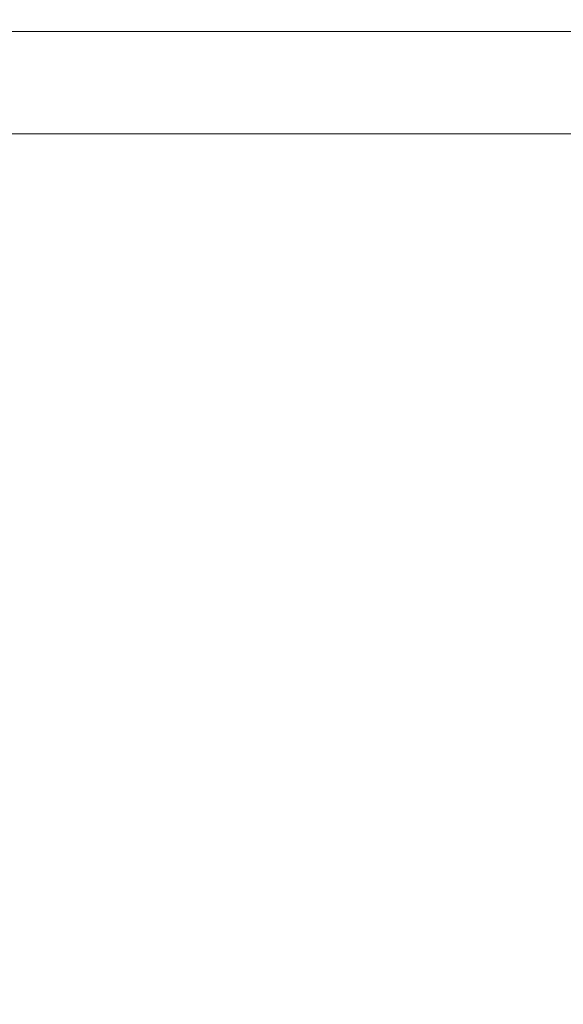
# Model space of a CAD drawing. Header units: millimetres. Extents: x 58537 to 97688, y -8921 to 14216.
# Tile 163 of 189: x 68601 to 68624, y 6589 to 6630. Entities that reach past the tile are written whole.
import ezdxf

# ---------------------------------------------------------------- set-up
doc = ezdxf.new("R2010")
doc.units = ezdxf.units.MM
doc.header["$MEASUREMENT"] = 0
doc.linetypes.add('Wipeout_Contour', pattern=[1000, 0, -1000])
doc.layers.add('Nowe_A-Armatura', color=7, linetype='Continuous')
doc.layers.add('Nowe_A-Wymiary-Zewnętrzne', color=7, linetype='Continuous')
doc.layers.add('Nowe_A-Armatura_Nr_pióra__1', color=7, linetype='Continuous', lineweight=13)
doc.layers.add('Nowe_A-Wymiary-Zewnętrzne_Nr_pióra__46', color=5, linetype='Continuous', lineweight=15)
doc.layers.add('Nowe_A-Wymiary-Zewnętrzne_Nr_pióra__45', color=7, linetype='Continuous', lineweight=15, true_color=0x40a5ff)
doc.layers.add('Nowe_A-Wymiary-Zewnętrzne_Nr_pióra__85', color=7, linetype='Continuous', lineweight=13, true_color=0x80c2ff)
doc.styles.add('STYL_AUTOMATYCZNY_2', font='arial.ttf')
doc.dimstyles.new('STYL_AUTOMATYCZNY__1', dxfattribs={"dimtxt": 125, "dimasz": 47.5, "dimexe": 0.18, "dimexo": 20, "dimgap": 0, "dimtad": 1, "dimdec": 1, "dimlfac": 0.1, "dimzin": 0, "dimdsep": 46, "dimtxsty": 'STYL_AUTOMATYCZNY_2', "dimblk": 'ARROWHEAD_11', "dimblk1": 'ARROWHEAD_11', "dimblk2": 'ARROWHEAD_11', "dimcen": 0.09, "dimclrd": 256, "dimclre": 256, "dimclrt": 5, "dimadec": 1, "dimazin": 0, "dimtfac": 1, "dimtdec": 4, "dimtmove": 0, "dimatfit": 3, "dimfxl": 0, "dimtolj": 1, "dimtzin": 0, "dimarcsym": 0})

# ---------------------------------------------------------------- blocks, each defined once
blk = doc.blocks.new('ElemPrzekroju_255')
at = {"color": 254, "linetype": 'Wipeout_Contour', "lineweight": 0, "ltscale": 206807.198989}
blk.add_wipeout([(68612.46, 6629.85), (68618.31, 6629.85), (68618.31, 6630)], dxfattribs=at).dxf.layer = 'Nowe_A-Armatura'
at = {"color": 254, "linetype": 'Wipeout_Contour', "lineweight": 0, "ltscale": 206747.164952}
blk.add_wipeout([(68590.91, 6607.54), (68601.29, 6607.54), (68601.29, 6625.67)], dxfattribs=at).dxf.layer = 'Nowe_A-Armatura'
at = {"color": 254, "linetype": 'Wipeout_Contour', "lineweight": 0, "ltscale": 206736.864068}
blk.add_wipeout([(68590.91, 6571.78), (68601.29, 6571.78), (68601.29, 6589.56)], dxfattribs=at).dxf.layer = 'Nowe_A-Armatura'
at = {"color": 254, "linetype": 'Wipeout_Contour', "lineweight": 0, "ltscale": 206802.482075}
blk.add_wipeout([(68618.31, 6630), (68612.46, 6630), (68612.46, 6629.85)], dxfattribs=at).dxf.layer = 'Nowe_A-Armatura'
at = {"color": 254, "linetype": 'Wipeout_Contour', "lineweight": 0, "ltscale": 206739.664993}
blk.add_wipeout([(68601.29, 6625.67), (68590.91, 6625.67), (68590.91, 6607.54)], dxfattribs=at).dxf.layer = 'Nowe_A-Armatura'
at = {"color": 254, "linetype": 'Wipeout_Contour', "lineweight": 0, "ltscale": 206729.320335}
blk.add_wipeout([(68601.29, 6589.56), (68590.91, 6589.56), (68590.91, 6571.78)], dxfattribs=at).dxf.layer = 'Nowe_A-Armatura'
at = {"color": 254, "linetype": 'Wipeout_Contour', "lineweight": 0, "ltscale": 206824.986163}
blk.add_wipeout([(68618.31, 6629.85), (68624.32, 6629.85), (68624.32, 6630)], dxfattribs=at).dxf.layer = 'Nowe_A-Armatura'
at = {"color": 254, "linetype": 'Wipeout_Contour', "lineweight": 0, "ltscale": 206755.885841}
blk.add_wipeout([(68596, 6625.67), (68601.29, 6625.67), (68601.29, 6627.47)], dxfattribs=at).dxf.layer = 'Nowe_A-Armatura'
at = {"color": 254, "linetype": 'Wipeout_Contour', "lineweight": 0, "ltscale": 206820.109977}
blk.add_wipeout([(68624.32, 6630), (68618.31, 6630), (68618.31, 6629.85)], dxfattribs=at).dxf.layer = 'Nowe_A-Armatura'
at = {"color": 254, "linetype": 'Wipeout_Contour', "lineweight": 0, "ltscale": 206751.884943}
blk.add_wipeout([(68601.29, 6627.47), (68596, 6627.47), (68596, 6625.67)], dxfattribs=at).dxf.layer = 'Nowe_A-Armatura'
at = {"color": 254, "linetype": 'Wipeout_Contour', "lineweight": 0, "ltscale": 206756.374312}
blk.add_wipeout([(68596, 6627.47), (68601.29, 6627.47), (68601.29, 6628.95)], dxfattribs=at).dxf.layer = 'Nowe_A-Armatura'
at = {"color": 254, "linetype": 'Wipeout_Contour', "lineweight": 0, "ltscale": 206752.342713}
blk.add_wipeout([(68601.29, 6628.95), (68596, 6628.95), (68596, 6627.47)], dxfattribs=at).dxf.layer = 'Nowe_A-Armatura'
at = {"color": 254, "linetype": 'Wipeout_Contour', "lineweight": 0, "ltscale": 206756.745555}
blk.add_wipeout([(68596, 6628.95), (68601.29, 6628.95), (68601.29, 6629.85)], dxfattribs=at).dxf.layer = 'Nowe_A-Armatura'
at = {"color": 254, "linetype": 'Wipeout_Contour', "lineweight": 0, "ltscale": 206772.100383}
blk.add_wipeout([(68601.29, 6625.67), (68606.79, 6625.67), (68606.79, 6627.47)], dxfattribs=at).dxf.layer = 'Nowe_A-Armatura'
at = {"color": 254, "linetype": 'Wipeout_Contour', "lineweight": 0, "ltscale": 206752.658214}
blk.add_wipeout([(68601.29, 6629.85), (68596, 6629.85), (68596, 6628.95)], dxfattribs=at).dxf.layer = 'Nowe_A-Armatura'
at = {"color": 254, "linetype": 'Wipeout_Contour', "lineweight": 0, "ltscale": 206767.890433}
blk.add_wipeout([(68606.79, 6627.47), (68601.29, 6627.47), (68601.29, 6625.67)], dxfattribs=at).dxf.layer = 'Nowe_A-Armatura'
at = {"color": 254, "linetype": 'Wipeout_Contour', "lineweight": 0, "ltscale": 206756.93313}
blk.add_wipeout([(68596, 6629.85), (68601.29, 6629.85), (68601.29, 6630)], dxfattribs=at).dxf.layer = 'Nowe_A-Armatura'
at = {"color": 254, "linetype": 'Wipeout_Contour', "lineweight": 0, "ltscale": 206772.588815}
blk.add_wipeout([(68601.29, 6627.47), (68606.79, 6627.47), (68606.79, 6628.95)], dxfattribs=at).dxf.layer = 'Nowe_A-Armatura'
at = {"color": 254, "linetype": 'Wipeout_Contour', "lineweight": 0, "ltscale": 206779.733961}
blk.add_wipeout([(68601.29, 6607.54), (68612.46, 6607.54), (68612.46, 6625.67)], dxfattribs=at).dxf.layer = 'Nowe_A-Armatura'
at = {"color": 254, "linetype": 'Wipeout_Contour', "lineweight": 0, "ltscale": 206752.773657}
blk.add_wipeout([(68601.29, 6630), (68596, 6630), (68596, 6629.85)], dxfattribs=at).dxf.layer = 'Nowe_A-Armatura'
at = {"color": 254, "linetype": 'Wipeout_Contour', "lineweight": 0, "ltscale": 206768.348167}
blk.add_wipeout([(68606.79, 6628.95), (68601.29, 6628.95), (68601.29, 6627.47)], dxfattribs=at).dxf.layer = 'Nowe_A-Armatura'
at = {"color": 254, "linetype": 'Wipeout_Contour', "lineweight": 0, "ltscale": 206771.447351}
blk.add_wipeout([(68612.46, 6625.67), (68601.29, 6625.67), (68601.29, 6607.54)], dxfattribs=at).dxf.layer = 'Nowe_A-Armatura'
at = {"layer": 'Nowe_A-Armatura_Nr_pióra__1', "color": 7, "linetype": 'Continuous', "lineweight": 13}
blk.add_line((68601.29, 6625.67), (68596, 6625.67), dxfattribs=at)
at = {"color": 254, "linetype": 'Wipeout_Contour', "lineweight": 0, "ltscale": 206772.960029}
blk.add_wipeout([(68601.29, 6628.95), (68606.79, 6628.95), (68606.79, 6629.85)], dxfattribs=at).dxf.layer = 'Nowe_A-Armatura'
at = {"color": 254, "linetype": 'Wipeout_Contour', "lineweight": 0, "ltscale": 206788.862389}
blk.add_wipeout([(68606.79, 6625.67), (68612.46, 6625.67), (68612.46, 6627.47)], dxfattribs=at).dxf.layer = 'Nowe_A-Armatura'
at = {"color": 254, "linetype": 'Wipeout_Contour', "lineweight": 0, "ltscale": 206741.981255}
blk.add_wipeout([(68590.91, 6589.56), (68601.29, 6589.56), (68601.29, 6607.54)], dxfattribs=at).dxf.layer = 'Nowe_A-Armatura'
at = {"color": 254, "linetype": 'Wipeout_Contour', "lineweight": 0, "ltscale": 206768.663644}
blk.add_wipeout([(68606.79, 6629.85), (68601.29, 6629.85), (68601.29, 6628.95)], dxfattribs=at).dxf.layer = 'Nowe_A-Armatura'
at = {"color": 254, "linetype": 'Wipeout_Contour', "lineweight": 0, "ltscale": 206784.483202}
blk.add_wipeout([(68612.46, 6627.47), (68606.79, 6627.47), (68606.79, 6625.67)], dxfattribs=at).dxf.layer = 'Nowe_A-Armatura'
at = {"color": 254, "linetype": 'Wipeout_Contour', "lineweight": 0, "ltscale": 206734.461732}
blk.add_wipeout([(68601.29, 6607.54), (68590.91, 6607.54), (68590.91, 6589.56)], dxfattribs=at).dxf.layer = 'Nowe_A-Armatura'
at = {"layer": 'Nowe_A-Armatura_Nr_pióra__1', "color": 7, "linetype": 'Continuous', "lineweight": 13}
blk.add_line((68606.79, 6625.67), (68601.29, 6625.67), dxfattribs=at)
at = {"color": 254, "linetype": 'Wipeout_Contour', "lineweight": 0, "ltscale": 206773.14759}
blk.add_wipeout([(68601.29, 6629.85), (68606.79, 6629.85), (68606.79, 6630)], dxfattribs=at).dxf.layer = 'Nowe_A-Armatura'
at = {"color": 254, "linetype": 'Wipeout_Contour', "lineweight": 0, "ltscale": 206789.350782}
blk.add_wipeout([(68606.79, 6627.47), (68612.46, 6627.47), (68612.46, 6628.95)], dxfattribs=at).dxf.layer = 'Nowe_A-Armatura'
at = {"color": 254, "linetype": 'Wipeout_Contour', "lineweight": 0, "ltscale": 206769.4347}
blk.add_wipeout([(68601.29, 6571.78), (68612.46, 6571.78), (68612.46, 6589.56)], dxfattribs=at).dxf.layer = 'Nowe_A-Armatura'
at = {"color": 254, "linetype": 'Wipeout_Contour', "lineweight": 0, "ltscale": 206768.779079}
blk.add_wipeout([(68606.79, 6630), (68601.29, 6630), (68601.29, 6629.85)], dxfattribs=at).dxf.layer = 'Nowe_A-Armatura'
at = {"color": 254, "linetype": 'Wipeout_Contour', "lineweight": 0, "ltscale": 206784.940899}
blk.add_wipeout([(68612.46, 6628.95), (68606.79, 6628.95), (68606.79, 6627.47)], dxfattribs=at).dxf.layer = 'Nowe_A-Armatura'
at = {"color": 254, "linetype": 'Wipeout_Contour', "lineweight": 0, "ltscale": 206761.104283}
blk.add_wipeout([(68612.46, 6589.56), (68601.29, 6589.56), (68601.29, 6571.78)], dxfattribs=at).dxf.layer = 'Nowe_A-Armatura'
at = {"layer": 'Nowe_A-Armatura_Nr_pióra__1', "color": 7, "linetype": 'Continuous', "lineweight": 13}
blk.add_line((68596, 6630), (68601.29, 6630), dxfattribs=at)
at = {"color": 254, "linetype": 'Wipeout_Contour', "lineweight": 0, "ltscale": 206789.721966}
blk.add_wipeout([(68606.79, 6628.95), (68612.46, 6628.95), (68612.46, 6629.85)], dxfattribs=at).dxf.layer = 'Nowe_A-Armatura'
at = {"color": 254, "linetype": 'Wipeout_Contour', "lineweight": 0, "ltscale": 206806.151954}
blk.add_wipeout([(68612.46, 6625.67), (68618.31, 6625.67), (68618.31, 6627.47)], dxfattribs=at).dxf.layer = 'Nowe_A-Armatura'
at = {"color": 254, "linetype": 'Wipeout_Contour', "lineweight": 0, "ltscale": 206785.256351}
blk.add_wipeout([(68612.46, 6629.85), (68606.79, 6629.85), (68606.79, 6628.95)], dxfattribs=at).dxf.layer = 'Nowe_A-Armatura'
at = {"color": 254, "linetype": 'Wipeout_Contour', "lineweight": 0, "ltscale": 206801.593574}
blk.add_wipeout([(68618.31, 6627.47), (68612.46, 6627.47), (68612.46, 6625.67)], dxfattribs=at).dxf.layer = 'Nowe_A-Armatura'
at = {"color": 254, "linetype": 'Wipeout_Contour', "lineweight": 0, "ltscale": 206789.909511}
blk.add_wipeout([(68606.79, 6629.85), (68612.46, 6629.85), (68612.46, 6630)], dxfattribs=at).dxf.layer = 'Nowe_A-Armatura'
at = {"color": 254, "linetype": 'Wipeout_Contour', "lineweight": 0, "ltscale": 206806.640306}
blk.add_wipeout([(68612.46, 6627.47), (68618.31, 6627.47), (68618.31, 6628.95)], dxfattribs=at).dxf.layer = 'Nowe_A-Armatura'
at = {"color": 254, "linetype": 'Wipeout_Contour', "lineweight": 0, "ltscale": 206814.46301}
blk.add_wipeout([(68612.46, 6607.54), (68624.32, 6607.54), (68624.32, 6625.67)], dxfattribs=at).dxf.layer = 'Nowe_A-Armatura'
at = {"color": 254, "linetype": 'Wipeout_Contour', "lineweight": 0, "ltscale": 206785.371776}
blk.add_wipeout([(68612.46, 6630), (68606.79, 6630), (68606.79, 6629.85)], dxfattribs=at).dxf.layer = 'Nowe_A-Armatura'
at = {"color": 254, "linetype": 'Wipeout_Contour', "lineweight": 0, "ltscale": 206802.051234}
blk.add_wipeout([(68618.31, 6628.95), (68612.46, 6628.95), (68612.46, 6627.47)], dxfattribs=at).dxf.layer = 'Nowe_A-Armatura'
at = {"color": 254, "linetype": 'Wipeout_Contour', "lineweight": 0, "ltscale": 206805.489264}
blk.add_wipeout([(68624.32, 6625.67), (68612.46, 6625.67), (68612.46, 6607.54)], dxfattribs=at).dxf.layer = 'Nowe_A-Armatura'
at = {"layer": 'Nowe_A-Armatura_Nr_pióra__1', "color": 7, "linetype": 'Continuous', "lineweight": 13}
for p, q in [((68601.29, 6630), (68606.79, 6630)), ((68612.46, 6625.67), (68606.79, 6625.67))]:
    blk.add_line(p, q, dxfattribs=at)
at = {"color": 254, "linetype": 'Wipeout_Contour', "lineweight": 0, "ltscale": 206807.011459}
blk.add_wipeout([(68612.46, 6628.95), (68618.31, 6628.95), (68618.31, 6629.85)], dxfattribs=at).dxf.layer = 'Nowe_A-Armatura'
at = {"color": 254, "linetype": 'Wipeout_Contour', "lineweight": 0, "ltscale": 206823.939218}
blk.add_wipeout([(68618.31, 6625.67), (68624.32, 6625.67), (68624.32, 6627.47)], dxfattribs=at).dxf.layer = 'Nowe_A-Armatura'
at = {"color": 254, "linetype": 'Wipeout_Contour', "lineweight": 0, "ltscale": 206774.551081}
blk.add_wipeout([(68601.29, 6589.56), (68612.46, 6589.56), (68612.46, 6607.54)], dxfattribs=at).dxf.layer = 'Nowe_A-Armatura'
at = {"color": 254, "linetype": 'Wipeout_Contour', "lineweight": 0, "ltscale": 206802.366659}
blk.add_wipeout([(68618.31, 6629.85), (68612.46, 6629.85), (68612.46, 6628.95)], dxfattribs=at).dxf.layer = 'Nowe_A-Armatura'
at = {"color": 254, "linetype": 'Wipeout_Contour', "lineweight": 0, "ltscale": 206819.221552}
blk.add_wipeout([(68624.32, 6627.47), (68618.31, 6627.47), (68618.31, 6625.67)], dxfattribs=at).dxf.layer = 'Nowe_A-Armatura'
at = {"color": 254, "linetype": 'Wipeout_Contour', "lineweight": 0, "ltscale": 206766.24489}
blk.add_wipeout([(68612.46, 6607.54), (68601.29, 6607.54), (68601.29, 6589.56)], dxfattribs=at).dxf.layer = 'Nowe_A-Armatura'
at = {"layer": 'Nowe_A-Armatura_Nr_pióra__1', "color": 7, "linetype": 'Continuous', "lineweight": 13}
for p, q in [((68606.79, 6630), (68612.46, 6630)), ((68618.31, 6625.67), (68612.46, 6625.67))]:
    blk.add_line(p, q, dxfattribs=at)
at = {"color": 254, "linetype": 'Wipeout_Contour', "lineweight": 0, "ltscale": 206824.427527}
blk.add_wipeout([(68618.31, 6627.47), (68624.32, 6627.47), (68624.32, 6628.95)], dxfattribs=at).dxf.layer = 'Nowe_A-Armatura'
at = {"color": 254, "linetype": 'Wipeout_Contour', "lineweight": 0, "ltscale": 206804.165478}
blk.add_wipeout([(68612.46, 6571.78), (68624.32, 6571.78), (68624.32, 6589.56)], dxfattribs=at).dxf.layer = 'Nowe_A-Armatura'
at = {"color": 254, "linetype": 'Wipeout_Contour', "lineweight": 0, "ltscale": 206819.679173}
blk.add_wipeout([(68624.32, 6628.95), (68618.31, 6628.95), (68618.31, 6627.47)], dxfattribs=at).dxf.layer = 'Nowe_A-Armatura'
at = {"color": 254, "linetype": 'Wipeout_Contour', "lineweight": 0, "ltscale": 206795.1479}
blk.add_wipeout([(68624.32, 6589.56), (68612.46, 6589.56), (68612.46, 6571.78)], dxfattribs=at).dxf.layer = 'Nowe_A-Armatura'
at = {"color": 254, "linetype": 'Wipeout_Contour', "lineweight": 0, "ltscale": 206824.798649}
blk.add_wipeout([(68618.31, 6628.95), (68624.32, 6628.95), (68624.32, 6629.85)], dxfattribs=at).dxf.layer = 'Nowe_A-Armatura'
at = {"color": 254, "linetype": 'Wipeout_Contour', "lineweight": 0, "ltscale": 206842.144552}
blk.add_wipeout([(68624.32, 6625.67), (68630.46, 6625.67), (68630.46, 6627.47)], dxfattribs=at).dxf.layer = 'Nowe_A-Armatura'
at = {"color": 254, "linetype": 'Wipeout_Contour', "lineweight": 0, "ltscale": 206819.994571}
blk.add_wipeout([(68624.32, 6629.85), (68618.31, 6629.85), (68618.31, 6628.95)], dxfattribs=at).dxf.layer = 'Nowe_A-Armatura'
at = {"color": 254, "linetype": 'Wipeout_Contour', "lineweight": 0, "ltscale": 206837.29746}
blk.add_wipeout([(68630.46, 6627.47), (68624.32, 6627.47), (68624.32, 6625.67)], dxfattribs=at).dxf.layer = 'Nowe_A-Armatura'
at = {"layer": 'Nowe_A-Armatura_Nr_pióra__1', "color": 7, "linetype": 'Continuous', "lineweight": 13}
blk.add_line((68612.46, 6630), (68618.31, 6630), dxfattribs=at)
at = {"color": 254, "linetype": 'Wipeout_Contour', "lineweight": 0, "ltscale": 206842.632818}
blk.add_wipeout([(68624.32, 6627.47), (68630.46, 6627.47), (68630.46, 6628.95)], dxfattribs=at).dxf.layer = 'Nowe_A-Armatura'
at = {"color": 254, "linetype": 'Wipeout_Contour', "lineweight": 0, "ltscale": 206850.953954}
blk.add_wipeout([(68624.32, 6607.54), (68636.72, 6607.54), (68636.72, 6625.67)], dxfattribs=at).dxf.layer = 'Nowe_A-Armatura'
at = {"color": 254, "linetype": 'Wipeout_Contour', "lineweight": 0, "ltscale": 206837.755041}
blk.add_wipeout([(68630.46, 6628.95), (68624.32, 6628.95), (68624.32, 6627.47)], dxfattribs=at).dxf.layer = 'Nowe_A-Armatura'
at = {"color": 254, "linetype": 'Wipeout_Contour', "lineweight": 0, "ltscale": 206841.442361}
blk.add_wipeout([(68636.72, 6625.67), (68624.32, 6625.67), (68624.32, 6607.54)], dxfattribs=at).dxf.layer = 'Nowe_A-Armatura'
at = {"layer": 'Nowe_A-Armatura_Nr_pióra__1', "color": 7, "linetype": 'Continuous', "lineweight": 13}
for p, q in [((68624.32, 6625.67), (68618.31, 6625.67)), ((68630.46, 6625.67), (68624.32, 6625.67))]:
    blk.add_line(p, q, dxfattribs=at)
at = {"color": 254, "linetype": 'Wipeout_Contour', "lineweight": 0, "ltscale": 206843.003907}
blk.add_wipeout([(68624.32, 6628.95), (68630.46, 6628.95), (68630.46, 6629.85)], dxfattribs=at).dxf.layer = 'Nowe_A-Armatura'
at = {"color": 254, "linetype": 'Wipeout_Contour', "lineweight": 0, "ltscale": 206809.281}
blk.add_wipeout([(68612.46, 6589.56), (68624.32, 6589.56), (68624.32, 6607.54)], dxfattribs=at).dxf.layer = 'Nowe_A-Armatura'
at = {"color": 254, "linetype": 'Wipeout_Contour', "lineweight": 0, "ltscale": 206838.070412}
blk.add_wipeout([(68630.46, 6629.85), (68624.32, 6629.85), (68624.32, 6628.95)], dxfattribs=at).dxf.layer = 'Nowe_A-Armatura'
at = {"color": 254, "linetype": 'Wipeout_Contour', "lineweight": 0, "ltscale": 206800.28766}
blk.add_wipeout([(68624.32, 6607.54), (68612.46, 6607.54), (68612.46, 6589.56)], dxfattribs=at).dxf.layer = 'Nowe_A-Armatura'
at = {"color": 254, "linetype": 'Wipeout_Contour', "lineweight": 0, "ltscale": 206843.191404}
blk.add_wipeout([(68624.32, 6629.85), (68630.46, 6629.85), (68630.46, 6630)], dxfattribs=at).dxf.layer = 'Nowe_A-Armatura'
at = {"color": 254, "linetype": 'Wipeout_Contour', "lineweight": 0, "ltscale": 206840.658238}
blk.add_wipeout([(68624.32, 6571.78), (68636.72, 6571.78), (68636.72, 6589.56)], dxfattribs=at).dxf.layer = 'Nowe_A-Armatura'
at = {"color": 254, "linetype": 'Wipeout_Contour', "lineweight": 0, "ltscale": 206838.185808}
blk.add_wipeout([(68630.46, 6630), (68624.32, 6630), (68624.32, 6629.85)], dxfattribs=at).dxf.layer = 'Nowe_A-Armatura'
at = {"color": 254, "linetype": 'Wipeout_Contour', "lineweight": 0, "ltscale": 206831.102794}
blk.add_wipeout([(68636.72, 6589.56), (68624.32, 6589.56), (68624.32, 6571.78)], dxfattribs=at).dxf.layer = 'Nowe_A-Armatura'
at = {"layer": 'Nowe_A-Armatura_Nr_pióra__1', "color": 7, "linetype": 'Continuous', "lineweight": 13}
for p, q in [((68618.31, 6630), (68624.32, 6630)), ((68624.32, 6630), (68630.46, 6630))]:
    blk.add_line(p, q, dxfattribs=at)
at = {"color": 254, "linetype": 'Wipeout_Contour', "lineweight": 0, "ltscale": 206845.772858}
blk.add_wipeout([(68624.32, 6589.56), (68636.72, 6589.56), (68636.72, 6607.54)], dxfattribs=at).dxf.layer = 'Nowe_A-Armatura'
at = {"color": 254, "linetype": 'Wipeout_Contour', "lineweight": 0, "ltscale": 206836.241661}
blk.add_wipeout([(68636.72, 6607.54), (68624.32, 6607.54), (68624.32, 6589.56)], dxfattribs=at).dxf.layer = 'Nowe_A-Armatura'
blk = doc.blocks.new('*D980')
at = {"layer": 'Nowe_A-Wymiary-Zewnętrzne_Nr_pióra__45', "linetype": 'Continuous', "lineweight": 15, "true_color": 0x40a5ff}
for points in [[(66433.999, 8320), (66434.951, 8315.216), (66437.66, 8311.161), (66441.716, 8308.452), (66446.499, 8307.5), (66451.283, 8308.452), (66455.338, 8311.161), (66458.048, 8315.216), (66458.999, 8320), (66458.048, 8324.784), (66455.338, 8328.839), (66451.283, 8331.548), (66446.499, 8332.5), (66441.716, 8331.548), (66437.66, 8328.839), (66434.951, 8324.784)], [(66433.999, 5780), (66434.951, 5775.216), (66437.66, 5771.161), (66441.716, 5768.452), (66446.499, 5767.5), (66451.283, 5768.452), (66455.338, 5771.161), (66458.048, 5775.216), (66458.999, 5780), (66458.048, 5784.784), (66455.338, 5788.839), (66451.283, 5791.548), (66446.499, 5792.5), (66441.716, 5791.548), (66437.66, 5788.839), (66434.951, 5784.784)]]:
    blk.add_hatch(color=161, dxfattribs=at).paths.add_polyline_path(points)
at = {"layer": 'Nowe_A-Wymiary-Zewnętrzne_Nr_pióra__45', "color": 161, "linetype": 'Continuous', "lineweight": 15, "true_color": 0x40a5ff}
for centre in [(66446.499, 8320), (66446.499, 5780)]:
    blk.add_circle(centre, 12.5, dxfattribs=at)
at = {"layer": 'Nowe_A-Wymiary-Zewnętrzne_Nr_pióra__85', "color": 151, "linetype": 'Continuous', "lineweight": 13, "true_color": 0x80c2ff}
for p, q in [((66446.499, 5792.5), (66446.499, 8307.5)), ((66433.999, 5780), (66399.624, 5780)), ((66493.374, 5780), (66458.999, 5780))]:
    blk.add_line(p, q, dxfattribs=at)
at = {"layer": 'Nowe_A-Wymiary-Zewnętrzne_Nr_pióra__46', "color": 5, "lineweight": 15, "char_height": 125, "attachment_point": 7, "rotation": 90, "style": 'STYL_AUTOMATYCZNY_2'}
for s, insert in [('\\A1;{\\pql;\\fArial|b0|i0|c238|p0;\\W1.000000;21,0}', (66421.499, 7973.85)), ('\\A1;{\\pql;\\fArial|b0|i0|c238|p0;\\W1.000000;254,0}', (66421.499, 6835.505)), ('\\A1;{\\pql;\\fArial|b0|i0|c238|p0;\\W1.000000;14,0}', (66421.499, 5792.5))]:
    blk.add_mtext(s, dxfattribs=dict(at, insert=insert))
blk = doc.blocks.new('ARROWHEAD_11')
at = {"color": 0, "linetype": 'Continuous', "lineweight": 0}
blk.add_line((0, 0), (-1, 0), dxfattribs=at)
at = {"color": 0, "linetype": 'Continuous', "lineweight": 0, "const_width": 0.25, "flags": 128}
blk.add_lwpolyline([(-0.125, 0, 1), (0.125, 0, 1)], format="xyb", close=True, dxfattribs=at)
blk = doc.blocks.new('*D1021')
at = {"layer": 'Nowe_A-Wymiary-Zewnętrzne_Nr_pióra__45', "linetype": 'Continuous', "lineweight": 15, "true_color": 0x40a5ff}
for points in [[(93173.538, 7980), (93174.489, 7975.216), (93177.199, 7971.161), (93181.254, 7968.452), (93186.038, 7967.5), (93190.822, 7968.452), (93194.877, 7971.161), (93197.586, 7975.216), (93198.538, 7980), (93197.586, 7984.784), (93194.877, 7988.839), (93190.822, 7991.548), (93186.038, 7992.5), (93181.254, 7991.548), (93177.199, 7988.839), (93174.489, 7984.784)], [(93173.538, 5780), (93174.489, 5775.216), (93177.199, 5771.161), (93181.254, 5768.452), (93186.038, 5767.5), (93190.822, 5768.452), (93194.877, 5771.161), (93197.586, 5775.216), (93198.538, 5780), (93197.586, 5784.784), (93194.877, 5788.839), (93190.822, 5791.548), (93186.038, 5792.5), (93181.254, 5791.548), (93177.199, 5788.839), (93174.489, 5784.784)]]:
    blk.add_hatch(color=161, dxfattribs=at).paths.add_polyline_path(points)
at = {"layer": 'Nowe_A-Wymiary-Zewnętrzne_Nr_pióra__45', "color": 161, "linetype": 'Continuous', "lineweight": 15, "true_color": 0x40a5ff}
for centre in [(93186.038, 7980), (93186.038, 5780)]:
    blk.add_circle(centre, 12.5, dxfattribs=at)
at = {"layer": 'Nowe_A-Wymiary-Zewnętrzne_Nr_pióra__85', "color": 151, "linetype": 'Continuous', "lineweight": 13, "true_color": 0x80c2ff}
for p, q in [((93173.538, 7980), (93139.163, 7980)), ((93232.913, 7980), (93198.538, 7980)), ((93186.038, 5792.5), (93186.038, 7967.5)), ((93173.538, 5780), (93139.163, 5780)), ((93232.913, 5780), (93198.538, 5780))]:
    blk.add_line(p, q, dxfattribs=at)
at = {"layer": 'Nowe_A-Wymiary-Zewnętrzne_Nr_pióra__46', "color": 5, "lineweight": 15, "char_height": 125, "attachment_point": 7, "rotation": 90, "style": 'STYL_AUTOMATYCZNY_2'}
for s, insert in [('\\A1;{\\pql;\\fArial|b0|i0|c238|p0;\\W1.000000;220,0}', (93161.038, 6832.33)), ('\\A1;{\\pql;\\fArial|b0|i0|c238|p0;\\W1.000000;14,0}', (93161.038, 5792.5))]:
    blk.add_mtext(s, dxfattribs=dict(at, insert=insert))
blk = doc.blocks.new('*D1027')
at = {"layer": 'Nowe_A-Wymiary-Zewnętrzne_Nr_pióra__45', "linetype": 'Continuous', "lineweight": 15, "true_color": 0x40a5ff}
for points in [[(93506.731, 12845.374), (93507.682, 12840.591), (93510.392, 12836.535), (93514.447, 12833.826), (93519.231, 12832.874), (93524.014, 12833.826), (93528.07, 12836.535), (93530.779, 12840.591), (93531.731, 12845.374), (93530.779, 12850.158), (93528.07, 12854.213), (93524.014, 12856.923), (93519.231, 12857.874), (93514.447, 12856.923), (93510.392, 12854.213), (93507.682, 12850.158)], [(93506.731, -450), (93507.682, -454.784), (93510.392, -458.839), (93514.447, -461.548), (93519.231, -462.5), (93524.014, -461.548), (93528.07, -458.839), (93530.779, -454.784), (93531.731, -450), (93530.779, -445.216), (93528.07, -441.161), (93524.014, -438.452), (93519.231, -437.5), (93514.447, -438.452), (93510.392, -441.161), (93507.682, -445.216)]]:
    blk.add_hatch(color=161, dxfattribs=at).paths.add_polyline_path(points)
at = {"layer": 'Nowe_A-Wymiary-Zewnętrzne_Nr_pióra__45', "color": 161, "linetype": 'Continuous', "lineweight": 15, "true_color": 0x40a5ff}
for centre in [(93519.231, 12845.374), (93519.231, -450)]:
    blk.add_circle(centre, 12.5, dxfattribs=at)
at = {"layer": 'Nowe_A-Wymiary-Zewnętrzne_Nr_pióra__85', "color": 151, "linetype": 'Continuous', "lineweight": 13, "true_color": 0x80c2ff}
for p, q in [((93519.231, 12857.874), (93519.231, 12870.374)), ((93506.731, 12845.374), (93472.356, 12845.374)), ((93566.106, 12845.374), (93531.731, 12845.374)), ((93519.231, -437.5), (93519.231, 12832.874)), ((93506.731, -450), (93472.356, -450)), ((93566.106, -450), (93531.731, -450)), ((93519.231, -475), (93519.231, -462.5))]:
    blk.add_line(p, q, dxfattribs=at)
at = {"layer": 'Nowe_A-Wymiary-Zewnętrzne_Nr_pióra__46', "color": 5, "lineweight": 15, "insert": (93494.231, 5911.708), "char_height": 125, "attachment_point": 7, "rotation": 90, "style": 'STYL_AUTOMATYCZNY_2'}
blk.add_mtext('\\A1;{\\pql;\\fArial|b0|i0|c238|p0;\\W1.000000;1\xa0329,5}', dxfattribs=at)
blk = doc.blocks.new('*D1039')
at = {"layer": 'Nowe_A-Wymiary-Zewnętrzne_Nr_pióra__45', "linetype": 'Continuous', "lineweight": 15, "true_color": 0x40a5ff}
for points in [[(90228.509, 8320), (90229.46, 8315.216), (90232.17, 8311.161), (90236.225, 8308.452), (90241.009, 8307.5), (90245.792, 8308.452), (90249.848, 8311.161), (90252.557, 8315.216), (90253.509, 8320), (90252.557, 8324.784), (90249.848, 8328.839), (90245.792, 8331.548), (90241.009, 8332.5), (90236.225, 8331.548), (90232.17, 8328.839), (90229.46, 8324.784)], [(90228.509, 5780), (90229.46, 5775.216), (90232.17, 5771.161), (90236.225, 5768.452), (90241.009, 5767.5), (90245.792, 5768.452), (90249.848, 5771.161), (90252.557, 5775.216), (90253.509, 5780), (90252.557, 5784.784), (90249.848, 5788.839), (90245.792, 5791.548), (90241.009, 5792.5), (90236.225, 5791.548), (90232.17, 5788.839), (90229.46, 5784.784)]]:
    blk.add_hatch(color=161, dxfattribs=at).paths.add_polyline_path(points)
at = {"layer": 'Nowe_A-Wymiary-Zewnętrzne_Nr_pióra__45', "color": 161, "linetype": 'Continuous', "lineweight": 15, "true_color": 0x40a5ff}
for centre in [(90241.009, 8320), (90241.009, 5780)]:
    blk.add_circle(centre, 12.5, dxfattribs=at)
at = {"layer": 'Nowe_A-Wymiary-Zewnętrzne_Nr_pióra__85', "color": 151, "linetype": 'Continuous', "lineweight": 13, "true_color": 0x80c2ff}
for p, q in [((90241.009, 5792.5), (90241.009, 8307.5)), ((90228.509, 5780), (90194.134, 5780)), ((90287.884, 5780), (90253.509, 5780))]:
    blk.add_line(p, q, dxfattribs=at)
at = {"layer": 'Nowe_A-Wymiary-Zewnętrzne_Nr_pióra__46', "color": 5, "lineweight": 15, "char_height": 125, "attachment_point": 7, "rotation": 90, "style": 'STYL_AUTOMATYCZNY_2'}
for s, insert in [('\\A1;{\\pql;\\fArial|b0|i0|c238|p0;\\W1.000000;21,0}', (90216.009, 7973.85)), ('\\A1;{\\pql;\\fArial|b0|i0|c238|p0;\\W1.000000;254,0}', (90216.009, 6835.505)), ('\\A1;{\\pql;\\fArial|b0|i0|c238|p0;\\W1.000000;14,0}', (90216.009, 5792.5))]:
    blk.add_mtext(s, dxfattribs=dict(at, insert=insert))

msp = doc.modelspace()

# ---------------------------------------------------------------- block references
at = {"layer": 'Nowe_A-Armatura', "lineweight": 0}
msp.add_blockref('ElemPrzekroju_255', (0, 0), dxfattribs=at)

# ---------------------------------------------------------------- next in the draw order: dimensions: what is measured, and where the dimension line sits
at = {"layer": 'Nowe_A-Wymiary-Zewnętrzne', "color": 151, "linetype": 'Continuous', "lineweight": 13, "true_color": 0x80c2ff}
for base, p1, p2, picture, middle in [((93519.231, 12845.374), (63041.84, -450), (64717.212, 12845.374), '*D1027', (93431.731, 6192.829)), ((66446.499, 8320), (58537.267, 5780), (78005.072, 8320), '*D980', (66358.999, 7044.892)), ((90241.009, 8320), (58537.267, 5780), (78005.072, 8320), '*D1039', (90153.509, 7044.892)), ((93186.038, 7980), (58537.267, 5780), (64770.072, 7980), '*D1021', (93098.538, 7041.717))]:
    dim = msp.add_linear_dim(base=base, p1=p1, p2=p2, angle=90, dimstyle='STYL_AUTOMATYCZNY__1', dxfattribs=at)
    dim.commit()
    dim.dimension.update_dxf_attribs({"geometry": picture, "text_midpoint": middle, "dimtype": 160, "text_rotation": 90})

doc.saveas('drawing.dxf')
